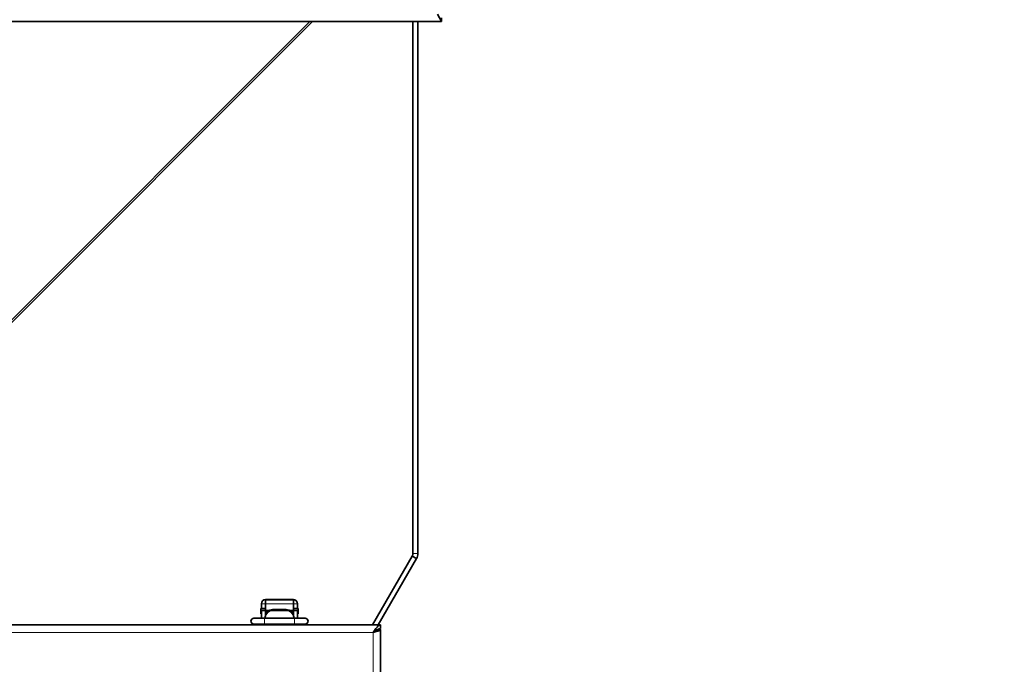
# Model space of a CAD drawing. Extents: x -142693 to 48124, y -57117 to 15617.
# Tile 20 of 24: x 38152 to 38549, y -41606 to -41346. Entities that reach past the tile are written whole.
import ezdxf
from ezdxf import colors
from ezdxf.entities.mleader import LeaderData, LeaderLine
from ezdxf.math import Vec2, Vec3

# ---------------------------------------------------------------- set-up
doc = ezdxf.new("R2010")
doc.units = 0
for name, color, linetype, lineweight in [('IS_opisy', 7, 'Continuous', 30), ('Visible (ISO)', 7, 'Continuous', 35), ('Visible Narrow (ISO)', 7, 'Continuous', 9)]:
    doc.layers.add(name, color=color, linetype=linetype, lineweight=lineweight)
doc.styles.add('Opisowy', font='arial.ttf')

# ---------------------------------------------------------------- blocks, each defined once
blk = doc.blocks.new('_None')

msp = doc.modelspace()

# ---------------------------------------------------------------- linework, layer by layer
at = {"layer": 'Visible (ISO)'}
for p, q in [((38321.933, -41347.163), (37873.074, -41347.163)), ((38310.503, -41561.463), (38310.503, -41347.163)), ((38312.503, -41347.163), (38312.503, -41561.45)), ((38320.433, -41344.163), (38321.933, -41347.163)), ((38321.933, -41345.663), (38321.933, -41347.163)), ((38294.236, -41590.163), (38310.234, -41562.469)), ((38311.967, -41563.45), (38296.545, -41590.163)), ((38311.967, -41563.45), (38310.242, -41562.454)), ((38251.153, -41579.988), (38251.153, -41579.963)), ((38262.353, -41579.963), (38251.153, -41579.963)), ((38251.153, -41580.074), (38251.153, -41579.988)), ((38251.153, -41581.724), (38251.153, -41580.074)), ((38251.153, -41580.074), (38251.153, -41580.074)), ((38262.353, -41580.074), (38251.153, -41580.074)), ((38262.353, -41579.988), (38262.353, -41579.963)), ((38262.353, -41579.988), (38262.353, -41580.074)), ((38262.353, -41581.724), (38262.353, -41580.074)), ((38262.353, -41580.074), (38262.353, -41580.074)), ((38251.153, -41583.563), (38249.253, -41583.563)), ((38249.253, -41583.563), (38249.253, -41585.163)), ((38249.253, -41585.163), (38249.503, -41585.163)), ((38249.253, -41585.645), (38249.253, -41585.163)), ((38249.503, -41583.563), (38249.503, -41581.613)), ((38249.503, -41587.49), (38249.503, -41584.362)), ((38249.503, -41584.362), (38251.103, -41584.362)), ((38251.103, -41583.563), (38251.103, -41581.613)), ((38251.103, -41586.092), (38251.103, -41584.362)), ((38251.103, -41585.163), (38251.552, -41585.163)), ((38251.153, -41584.362), (38251.153, -41581.724)), ((38252.436, -41584.362), (38251.153, -41584.362)), ((38251.153, -41584.362), (38251.153, -41584.363)), ((38251.153, -41584.363), (38252.436, -41584.363)), ((38259.503, -41583.936), (38254.003, -41583.936)), ((38259.503, -41584.324), (38254.003, -41584.324)), ((38262.353, -41584.362), (38261.07, -41584.362)), ((38261.071, -41584.363), (38262.353, -41584.363)), ((38261.955, -41585.163), (38262.403, -41585.163)), ((38262.353, -41581.724), (38262.353, -41584.362)), ((38264.253, -41583.563), (38262.353, -41583.563)), ((38262.353, -41584.363), (38262.353, -41584.362)), ((38262.403, -41581.613), (38262.403, -41583.563)), ((38262.403, -41584.362), (38262.403, -41586.092)), ((38264.003, -41584.362), (38262.403, -41584.362)), ((38264.003, -41583.563), (38264.003, -41581.613)), ((38264.003, -41587.49), (38264.003, -41584.362)), ((38264.003, -41585.163), (38264.253, -41585.163)), ((38264.253, -41585.163), (38264.253, -41583.563)), ((38264.253, -41585.163), (38264.253, -41585.645)), ((38250.728, -41587.49), (38246.428, -41587.49)), ((38249.503, -41585.645), (38249.253, -41585.645)), ((38250.728, -41587.49), (38262.778, -41587.49)), ((38251.003, -41586.833), (38251.003, -41587.222)), ((38251.003, -41587.222), (38251.003, -41587.49)), ((38251.253, -41585.645), (38251.103, -41585.645)), ((38251.253, -41585.675), (38251.253, -41585.645)), ((38262.253, -41585.645), (38262.253, -41585.675)), ((38262.403, -41585.645), (38262.253, -41585.645)), ((38262.503, -41587.222), (38262.503, -41586.833)), ((38262.503, -41587.222), (38262.503, -41587.49)), ((38267.078, -41587.49), (38262.778, -41587.49)), ((38264.253, -41585.645), (38264.003, -41585.645)), ((37884.303, -41590.163), (38297.503, -41590.163)), ((38246.428, -41589.84), (38250.728, -41589.84)), ((38249.503, -41590.163), (38249.503, -41589.84)), ((38250.728, -41589.84), (38262.778, -41589.84)), ((38251.003, -41589.84), (38251.003, -41590.163)), ((38262.503, -41589.84), (38262.503, -41590.163)), ((38262.778, -41589.84), (38267.078, -41589.84)), ((38264.003, -41589.84), (38264.003, -41590.163)), ((38294.564, -41593.115), (38294.58, -41593.124)), ((38295.063, -41592.73), (38294.944, -41592.935)), ((38296.274, -41591.963), (38297.503, -41591.963)), ((38297.503, -41590.163), (38297.503, -41591.663)), ((38297.503, -41591.963), (38297.503, -41735.363))]:
    msp.add_line(p, q, dxfattribs=at)
for centre, radius, start, end in [((38308.503, -41561.45), 4, 330, 0), ((38251.153, -41581.613), 1.65, 90, 180), ((38262.353, -41581.613), 1.65, 0, 90), ((38251.153, -41581.613), 0.05, 90, 180), ((38251.153, -41581.617), 0.05, 90, 180), ((38262.353, -41581.613), 0.05, 0, 90), ((38262.353, -41581.617), 0.05, 0, 90), ((38246.428, -41588.665), 1.175, 90, 270), ((38267.078, -41588.665), 1.175, 270, 90)]:
    msp.add_arc(centre, radius, start, end, dxfattribs=at)
for centre, major_axis, ratio, start_param, end_param in [((38308.518, -41561.463), (0, -2), 0.9925462, 1.0437069, 1.5707963), ((38254.003, -41586.833), (-3, 0), 0.9659258, 4.712389, 6.2831853), ((38254.003, -41587.222), (-3, 0), 0.9659258, 4.712389, 6.2831853), ((38259.503, -41586.833), (3, 0), 0.9659258, 0, 1.5707963), ((38259.503, -41587.222), (3, 0), 0.9659258, 0, 1.5707963)]:
    msp.add_ellipse(centre, major_axis=major_axis, ratio=ratio, start_param=start_param, end_param=end_param, dxfattribs=at)
for points, knots in [([(38297.503, -41590.163), (38296.85, -41590.163), (38296.197, -41590.731), (38295.543, -41591.609), (38295.197, -41592.075), (38294.85, -41592.619), (38294.503, -41593.163)], [-1, -1, -1, -1, -0.3466232, -0.3466232, -0.3466232, 0, 0, 0, 0]), ([(38294.503, -41593.163), (38295.28, -41592.553), (38296.057, -41591.964), (38296.834, -41591.754), (38297.057, -41591.694), (38297.28, -41591.663), (38297.503, -41591.663)], [0, 0, 0, 0, 0.7770003, 0.7770003, 0.7770003, 1, 1, 1, 1]), ([(38294.503, -41593.163), (38295.114, -41592.852), (38295.703, -41592.541), (38295.912, -41592.231), (38295.937, -41592.194), (38295.957, -41592.157), (38295.972, -41592.12)], [0, 0, 0, 0, 0.77700034, 0.77700034, 0.77700034, 0.86915163, 0.86915163, 0.86915163, 0.86915163]), ([(38297.247, -41592.281), (38297, -41592.436), (38296.579, -41592.592), (38296.057, -41592.747), (38295.591, -41592.886), (38295.048, -41593.024), (38294.503, -41593.163)], [-0.73492419, -0.73492419, -0.73492419, -0.73492419, -0.3466232, -0.3466232, -0.3466232, 0, 0, 0, 0])]:
    msp.add_open_spline(points, degree=3, knots=knots, dxfattribs=at)
msp.add_open_spline([(38297.503, -41591.963), (38297.503, -41592.069), (38297.415, -41592.175), (38297.247, -41592.281)], degree=3, dxfattribs=at)
at = {"layer": 'Visible Narrow (ISO)'}
for p, q in [((38026.016, -41590.163), (38269.016, -41347.163)), ((38269.991, -41347.163), (38026.991, -41590.163)), ((38312.503, -41561.45), (38310.503, -41561.45)), ((38251.153, -41579.988), (38262.353, -41579.988)), ((38251.153, -41580.074), (38262.353, -41580.074)), ((38249.503, -41581.613), (38251.103, -41581.613)), ((38262.353, -41581.724), (38251.153, -41581.724)), ((38254.003, -41584.324), (38254.003, -41583.936)), ((38259.503, -41583.936), (38259.503, -41584.324)), ((38262.403, -41581.613), (38264.003, -41581.613)), ((38250.728, -41589.84), (38250.728, -41587.49)), ((38262.778, -41589.84), (38262.778, -41587.49)), ((38294.503, -41593.163), (37885.503, -41593.163)), ((38294.503, -41734.163), (38294.503, -41593.163))]:
    msp.add_line(p, q, dxfattribs=at)
msp.add_open_spline([(38294.503, -41593.163), (38294.595, -41593.116), (38294.686, -41593.07), (38294.872, -41592.977), (38294.965, -41592.932), (38295.233, -41592.806), (38295.405, -41592.732), (38295.846, -41592.566), (38296.104, -41592.49), (38296.665, -41592.364), (38296.956, -41592.317), (38297.247, -41592.281)], degree=3, knots=[-0.29395633, -0.29395633, -0.29395633, -0.29395633, -0.26301621, -0.26301621, -0.23130229, -0.23130229, -0.17347928, -0.17347928, -0.08842413, -0.08842413, 0, 0, 0, 0], dxfattribs=at)

# ---------------------------------------------------------------- leaders
at = {"layer": 'IS_opisy', "lineweight": 25}
ml = msp.add_multileader_mtext('Standard', dxfattribs=at)
ml.set_content('{\\fArial Narrow|b0|i0|c0|p34;P\\fArial Narrow|b0|i0|c238|p34;ion KS5 %%C110 PVC wyprowadzić ponad dach, min. 4m od drzwi i okien. Zakończyć wywiewką wentylacyjną %%C160 PVC.}', color=256, style='Opisowy')
ml.set_leader_properties()
ml.set_arrow_properties(name='NONE')
ml.build(insert=Vec2(0, 0))
ml.multileader.update_dxf_attribs({"dogleg_length": 0.1, "arrow_head_size": 9.04})
ctx = ml.context
ctx.base_point, ctx.char_height, ctx.arrow_head_size, ctx.landing_gap_size, ctx.plane_origin = Vec3(36898.22, -43296.974), 176.4, 9.04, 0.904, Vec3(44086.146, -43291.693)
notes = []
notes.append((ctx, [(1, (1, 1, 0), (39207.527, -43296.974), (-1, 0), 0.1, [(0, [(40340.341, -41116.86)], 0, [])])]))
ctx.mtext.insert, ctx.mtext.width, ctx.mtext.flow_direction = Vec3(36899.124, -43182.844), 2366.20606, 5
for ctx, leaders in notes:
    for number, flags, end, landing, length, lines in leaders:
        leader = LeaderData()
        leader.index, (leader.has_last_leader_line, leader.has_dogleg_vector, leader.attachment_direction) = number, flags
        leader.last_leader_point, leader.dogleg_vector, leader.dogleg_length = Vec3(end), Vec3(landing), length
        for number, points, colour, breaks in lines:
            line = LeaderLine()
            line.index, line.vertices, line.color, line.breaks = number, Vec3.list(points), colors.encode_raw_color(colour), breaks
            leader.lines.append(line)
        ctx.leaders.append(leader)

doc.saveas('drawing.dxf')
